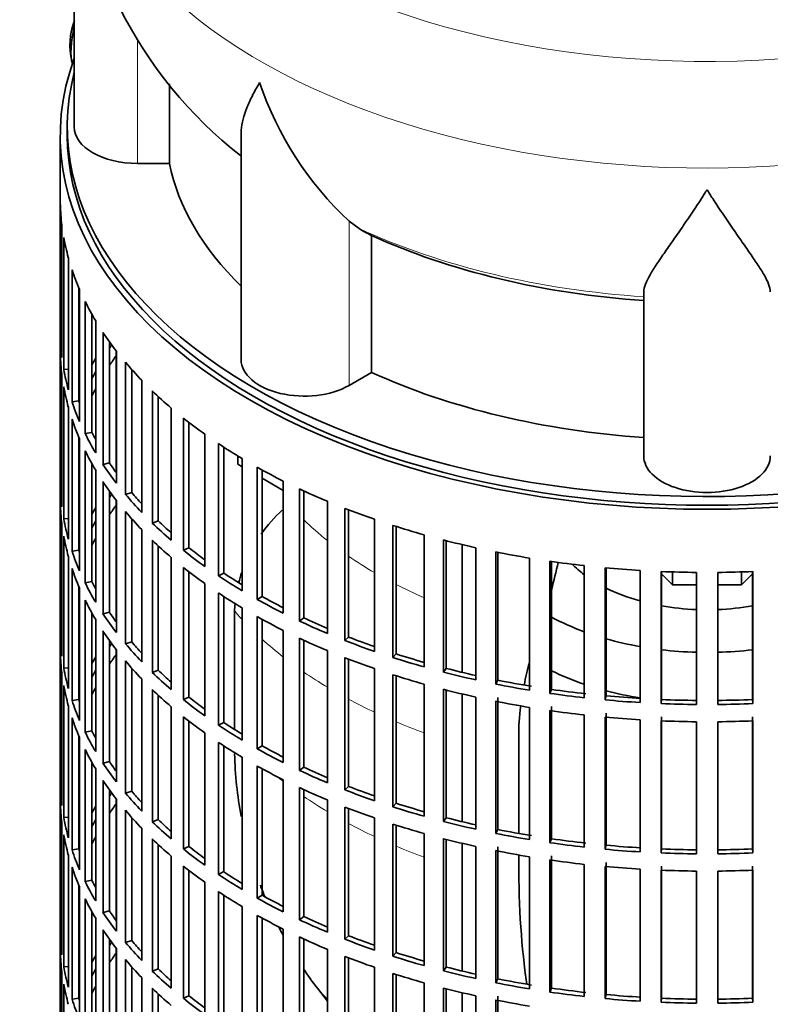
# Model space of a CAD drawing. Header units: millimetres. Extents: x 166 to 762, y -2186 to 1780.
# Tile 3 of 19: x 567 to 673, y -2076 to -1936. Entities that reach past the tile are written whole.
import ezdxf

# ---------------------------------------------------------------- set-up
doc = ezdxf.new("R2010")
doc.units = ezdxf.units.MM
for name, color, linetype in [('M5X8_UNI7687', 7, 'Continuous'), ('VSI134_DIFFUSORE', 7, 'Continuous'), ('VSI134_FILTRO_A', 7, 'Continuous'), ('VSI134_GIUNTO_8×', 7, 'Continuous'), ('VSI134_SUPPORTO_', 7, 'Continuous')]:
    doc.layers.add(name, color=color, linetype=linetype)

# ---------------------------------------------------------------- blocks, each defined once
blk = doc.blocks.new('SE4')
at = {"layer": 'M5X8_UNI7687', "color": 7, "linetype": 'Continuous', "lineweight": 35}
blk.add_arc((583.71, -1939.17), 10, 159.6255, 193.1681, dxfattribs=at)
blk.add_ellipse((575.53, -1937.45), major_axis=(1.01, 4.83), ratio=0.279258, start_param=1.436063, end_param=2.733198, dxfattribs=at)
at = {"layer": 'VSI134_DIFFUSORE', "color": 7, "linetype": 'Continuous', "lineweight": 35}
for p, q in [((574.33, -1907.75), (574.33, -1950.8)), ((587.86, -1956), (587.86, -1944.69)), ((598.06, -1951.74), (598.06, -1983.87)), ((583.33, -1956), (587.86, -1956)), ((614.84, -1965.25), (613.42, -1964.2)), ((616.62, -1985.7), (616.62, -1966.22)), ((655.33, -1997.57), (655.33, -1974.22)), ((613.42, -1987.55), (616.62, -1985.7))]:
    blk.add_line(p, q, dxfattribs=at)
at = {"layer": 'VSI134_DIFFUSORE', "color": 4, "linetype": 'Continuous', "lineweight": 9}
for p, q in [((583.33, -1956), (583.33, -1938.28)), ((613.42, -1987.55), (613.42, -1964.2))]:
    blk.add_line(p, q, dxfattribs=at)
at = {"layer": 'VSI134_DIFFUSORE', "color": 7, "linetype": 'Continuous', "lineweight": 35}
for centre, radius, start, end in [((635.48, -1906.68), 61.07, 181.0073, 232.1188), ((645.92, -1929.24), 47.73, 198.6373, 227.0857), ((622.75, -1952.86), 14.7, 237.4509, 245.3566)]:
    blk.add_arc(centre, radius, start, end, dxfattribs=at)
at = {"layer": 'VSI134_DIFFUSORE', "color": 4, "linetype": 'Continuous', "lineweight": 9}
for centre, major_axis, start_param, end_param in [((664.33, -1892.03), (85.67, 0), 2.812719, 6.283185), ((664.33, -1904.79), (-89.83, 0), 0, 3.208711), ((664.33, -1929.33), (-79.5, 0), 0.898849, 1.457346)]:
    blk.add_ellipse(centre, major_axis=major_axis, ratio=0.57735, start_param=start_param, end_param=end_param, dxfattribs=at)
at = {"layer": 'VSI134_DIFFUSORE', "color": 7, "linetype": 'Continuous', "lineweight": 35}
for centre, major_axis, start_param, end_param in [((583.33, -1950.8), (9, 0), 3.141593, 4.712389), ((664.33, -1950.8), (-77, 0), 0.117151, 0.534109), ((664.33, -1931.33), (-77, 0), 0.902549, 1.453645), ((607.06, -1983.87), (9, 0), 3.141593, 5.497787), ((664.33, -1950.8), (-77, 0), 0.902549, 1.453645), ((664.33, -1997.57), (-9, 0), 0, 3.141593)]:
    blk.add_ellipse(centre, major_axis=major_axis, ratio=0.57735, start_param=start_param, end_param=end_param, dxfattribs=at)
for points, knots in [([(598.06, -1951.75), (598.06, -1951.58), (598.06, -1951.42), (598.15, -1950.23), (598.43, -1949.18), (599.1, -1947.51), (599.37, -1946.93), (599.82, -1946.04), (599.98, -1945.74), (600.24, -1945.28), (600.37, -1945.05), (600.51, -1944.81), (600.6, -1944.66), (600.65, -1944.57), (600.69, -1944.5)], [0.4586292, 0.4586292, 0.4586292, 0.4586292, 0.5, 0.5, 0.75, 0.75, 0.875, 0.875, 0.9375, 0.9375, 0.96875, 0.984375, 0.984375, 1, 1, 1, 1]), ([(664.33, -1959.72), (664.2, -1959.93), (664.07, -1960.14), (663.8, -1960.56), (663.67, -1960.77), (663.27, -1961.38), (663.01, -1961.79), (662.22, -1962.98), (661.7, -1963.75), (660.69, -1965.22), (660.19, -1965.94), (659.25, -1967.29), (658.8, -1967.93), (657.95, -1969.15), (657.55, -1969.73), (657.01, -1970.55), (656.84, -1970.82), (656.52, -1971.33), (656.37, -1971.58), (655.96, -1972.3), (655.73, -1972.74), (655.42, -1973.54), (655.33, -1973.9), (655.33, -1974.22)], [0, 0, 0, 0, 0.03125, 0.03125, 0.0625, 0.0625, 0.125, 0.125, 0.25, 0.25, 0.375, 0.375, 0.5, 0.5, 0.625, 0.625, 0.6875, 0.6875, 0.75, 0.75, 0.875, 0.875, 1, 1, 1, 1]), ([(673.33, -1974.22), (673.33, -1973.9), (673.24, -1973.54), (672.93, -1972.74), (672.71, -1972.3), (672.3, -1971.59), (672.15, -1971.33), (671.82, -1970.82), (671.65, -1970.55), (671.11, -1969.73), (670.72, -1969.16), (669.87, -1967.93), (669.42, -1967.29), (668.47, -1965.94), (667.98, -1965.23), (666.96, -1963.75), (666.45, -1962.98), (665.66, -1961.79), (665.4, -1961.39), (665, -1960.77), (664.86, -1960.56), (664.6, -1960.14), (664.46, -1959.93), (664.33, -1959.72)], [0, 0, 0, 0, 0.125, 0.125, 0.25, 0.25, 0.3125, 0.3125, 0.375, 0.375, 0.5, 0.5, 0.625, 0.625, 0.75, 0.75, 0.875, 0.875, 0.9375, 0.9375, 0.96875, 0.96875, 1, 1, 1, 1])]:
    blk.add_open_spline(points, degree=3, knots=knots, dxfattribs=at)
at = {"layer": 'VSI134_FILTRO_A', "color": 7, "linetype": 'Continuous', "lineweight": 35}
for p, q in [((572.33, -1952.03), (572.33, -2116.14)), ((572.34, -1961.88), (572.34, -1980.66)), ((572.56, -1964.77), (572.56, -1983.55)), ((572.83, -1966.51), (572.83, -1985.29)), ((573.48, -1969.37), (573.48, -1988.15)), ((574, -1971.09), (574, -1989.87)), ((574.98, -1973.67), (574.98, -1989.75)), ((575.09, -1973.91), (575.09, -1992.69)), ((575.87, -1975.6), (575.87, -1994.38)), ((576.82, -1977.41), (576.82, -1994.21)), ((577.37, -1978.35), (577.37, -1997.13)), ((578.41, -1980), (578.41, -1998.78)), ((572.56, -1980.66), (572.34, -1980.66)), ((579.33, -1981.34), (579.33, -1998.55)), ((572.34, -1983.11), (572.34, -2001.89)), ((580.32, -1982.66), (580.32, -2001.44)), ((581.6, -1984.25), (581.6, -2003.03)), ((572.56, -1986), (572.56, -2004.78)), ((573.48, -1985.24), (572.83, -1985.29)), ((582.49, -1985.27), (582.49, -2002.76)), ((583.91, -1986.81), (583.91, -2005.59)), ((572.83, -1987.74), (572.83, -2006.52)), ((585.43, -1988.32), (585.43, -2007.1)), ((574.98, -1989.75), (574, -1989.87)), ((586.27, -1989.12), (586.27, -2006.79)), ((573.48, -1990.6), (573.48, -2009.38)), ((588.11, -1990.76), (588.11, -2009.54)), ((574, -1992.32), (574, -2011.1)), ((589.85, -1992.19), (589.85, -2010.97)), ((590.64, -1992.81), (590.64, -2010.62)), ((576.82, -1994.21), (575.87, -1994.38)), ((574.98, -1994.89), (574.98, -2010.98)), ((575.09, -1995.14), (575.09, -2013.92)), ((592.89, -1994.48), (592.89, -2013.26)), ((594.84, -1995.82), (594.84, -2014.6)), ((575.87, -1996.83), (575.87, -2015.61)), ((595.58, -1996.3), (595.58, -2014.21)), ((576.82, -1998.63), (576.82, -2015.43)), ((579.33, -1998.55), (578.41, -1998.78)), ((598.22, -1997.95), (598.22, -2016.73)), ((577.37, -1999.58), (577.37, -2018.36)), ((600.36, -1999.18), (600.36, -2017.96)), ((601.03, -1999.56), (601.03, -2017.54)), ((578.41, -2001.22), (578.41, -2020)), ((604.04, -2001.13), (604.04, -2019.91)), ((572.56, -2001.89), (572.34, -2001.89)), ((579.33, -2002.56), (579.33, -2019.78)), ((582.49, -2002.76), (581.6, -2003.03)), ((606.36, -2002.26), (606.36, -2021.04)), ((606.97, -2002.54), (606.97, -2020.58)), ((580.32, -2003.89), (580.32, -2022.67)), ((610.33, -2004.01), (610.33, -2022.79)), ((572.34, -2004.34), (572.34, -2023.12)), ((581.6, -2005.48), (581.6, -2024.26)), ((612.81, -2005.02), (612.81, -2023.8)), ((613.35, -2005.22), (613.35, -2023.31)), ((573.48, -2006.47), (572.83, -2006.52)), ((582.49, -2006.5), (582.49, -2023.99)), ((586.27, -2006.79), (585.43, -2007.1)), ((617.03, -2006.57), (617.03, -2025.35)), ((572.56, -2007.23), (572.56, -2026.01)), ((583.91, -2008.04), (583.91, -2026.82)), ((619.65, -2007.44), (619.65, -2026.22)), ((620.11, -2007.59), (620.11, -2025.71)), ((572.83, -2008.97), (572.83, -2027.75)), ((585.43, -2009.55), (585.43, -2028.33)), ((624.08, -2008.77), (624.08, -2027.55)), ((626.83, -2009.51), (626.83, -2028.29)), ((627.21, -2009.61), (627.21, -2027.76)), ((574.98, -2010.98), (574, -2011.1)), ((586.27, -2010.35), (586.27, -2028.02)), ((590.64, -2010.62), (589.85, -2010.97)), ((631.45, -2010.62), (631.45, -2029.4)), ((634.29, -2011.22), (634.29, -2029.99)), ((573.48, -2011.83), (573.48, -2030.61)), ((588.11, -2011.99), (588.11, -2030.76)), ((634.59, -2011.27), (634.59, -2029.44)), ((639.06, -2012.08), (639.06, -2030.86)), ((641.99, -2012.54), (641.99, -2031.32)), ((642.2, -2012.57), (642.2, -2030.75)), ((574, -2013.55), (574, -2032.33)), ((589.85, -2013.42), (589.85, -2032.2)), ((590.64, -2014.04), (590.64, -2031.84)), ((646.87, -2013.16), (646.87, -2031.94)), ((649.85, -2013.46), (649.85, -2032.24)), ((649.98, -2013.48), (649.98, -2031.67)), ((654.81, -2013.84), (654.81, -2032.62)), ((657.82, -2013.99), (657.82, -2032.77)), ((657.87, -2014), (657.87, -2032.2)), ((670.8, -2014), (670.8, -2032.2)), ((670.84, -2013.99), (670.84, -2032.77)), ((576.82, -2015.43), (575.87, -2015.61)), ((595.58, -2014.21), (594.84, -2014.6)), ((662.82, -2014.12), (662.82, -2032.9)), ((665.85, -2014.12), (665.85, -2032.9)), ((574.98, -2016.12), (574.98, -2032.21)), ((575.09, -2016.37), (575.09, -2035.15)), ((592.89, -2015.71), (592.89, -2034.49)), ((575.87, -2018.06), (575.87, -2036.84)), ((594.84, -2017.05), (594.84, -2035.83)), ((595.58, -2017.53), (595.58, -2035.44)), ((601.03, -2017.54), (600.36, -2017.96)), ((598.22, -2019.17), (598.22, -2037.95)), ((576.82, -2019.86), (576.82, -2036.66)), ((577.37, -2020.81), (577.37, -2039.59)), ((579.33, -2019.78), (578.41, -2020)), ((600.36, -2020.41), (600.36, -2039.19)), ((601.03, -2020.78), (601.03, -2038.76)), ((606.97, -2020.58), (606.36, -2021.04)), ((578.41, -2022.45), (578.41, -2041.23)), ((604.04, -2022.36), (604.04, -2041.14)), ((572.56, -2023.12), (572.34, -2023.12)), ((579.33, -2023.79), (579.33, -2041.01)), ((606.36, -2023.48), (606.36, -2042.26)), ((606.97, -2023.77), (606.97, -2041.81)), ((613.35, -2023.31), (612.81, -2023.8)), ((580.32, -2025.12), (580.32, -2043.9)), ((582.49, -2023.99), (581.6, -2024.26)), ((610.33, -2025.24), (610.33, -2044.02)), ((572.34, -2025.57), (572.34, -2044.35)), ((612.81, -2026.24), (612.81, -2045.02)), ((613.35, -2026.45), (613.35, -2044.54)), ((620.11, -2025.71), (619.65, -2026.22)), ((573.48, -2027.7), (572.83, -2027.75)), ((581.6, -2026.7), (581.6, -2045.48)), ((582.49, -2027.73), (582.49, -2045.22)), ((586.27, -2028.02), (585.43, -2028.33)), ((617.03, -2027.8), (617.03, -2046.58)), ((627.21, -2027.76), (626.83, -2028.29)), ((572.56, -2028.45), (572.56, -2047.23)), ((583.91, -2029.27), (583.91, -2048.04)), ((619.65, -2028.67), (619.65, -2047.45)), ((620.11, -2028.82), (620.11, -2046.94)), ((634.59, -2029.44), (634.29, -2029.99)), ((572.83, -2030.2), (572.83, -2048.98)), ((585.43, -2030.78), (585.43, -2049.56)), ((624.08, -2030), (624.08, -2048.78)), ((626.83, -2030.74), (626.83, -2049.52)), ((627.21, -2030.84), (627.21, -2048.99)), ((642.2, -2030.75), (641.99, -2031.32)), ((574.98, -2032.21), (574, -2032.33)), ((586.27, -2031.58), (586.27, -2049.25)), ((590.64, -2031.84), (589.85, -2032.2)), ((631.45, -2031.85), (631.45, -2050.63)), ((634.59, -2031.89), (634.59, -2050.67)), ((649.98, -2031.67), (649.85, -2032.24)), ((657.87, -2032.2), (657.82, -2032.77)), ((670.8, -2032.2), (670.84, -2032.77)), ((573.48, -2033.06), (573.48, -2051.84)), ((588.11, -2033.21), (588.11, -2051.99)), ((634.29, -2032.44), (634.29, -2051.22)), ((639.06, -2033.31), (639.06, -2052.09)), ((642.2, -2033.2), (642.2, -2051.98)), ((574, -2034.78), (574, -2053.56)), ((589.85, -2034.65), (589.85, -2053.43)), ((641.99, -2033.76), (641.99, -2052.54)), ((646.87, -2034.39), (646.87, -2053.17)), ((649.85, -2034.69), (649.85, -2053.47)), ((649.98, -2034.12), (649.98, -2052.9)), ((657.87, -2034.65), (657.87, -2053.42)), ((670.8, -2034.65), (670.8, -2053.42)), ((590.64, -2035.27), (590.64, -2053.07)), ((595.58, -2035.44), (594.84, -2035.83)), ((654.81, -2035.07), (654.81, -2053.85)), ((657.82, -2035.22), (657.82, -2054)), ((662.82, -2035.35), (662.82, -2054.13)), ((665.85, -2035.35), (665.85, -2054.13)), ((670.84, -2035.22), (670.84, -2054)), ((574.98, -2037.35), (574.98, -2053.43)), ((575.09, -2037.6), (575.09, -2056.38)), ((576.82, -2036.66), (575.87, -2036.84)), ((592.89, -2036.94), (592.89, -2055.72)), ((594.84, -2038.28), (594.84, -2057.05)), ((595.58, -2038.76), (595.58, -2056.66)), ((601.03, -2038.76), (600.36, -2039.19)), ((575.87, -2039.29), (575.87, -2058.07)), ((598.22, -2040.4), (598.22, -2059.18)), ((576.82, -2041.09), (576.82, -2057.89)), ((577.37, -2042.04), (577.37, -2060.82)), ((579.33, -2041.01), (578.41, -2041.23)), ((600.36, -2041.64), (600.36, -2060.42)), ((601.03, -2042.01), (601.03, -2059.99)), ((606.97, -2041.81), (606.36, -2042.26)), ((572.56, -2044.34), (572.34, -2044.35)), ((578.41, -2043.68), (578.41, -2062.46)), ((604.04, -2043.59), (604.04, -2062.37)), ((606.36, -2044.71), (606.36, -2063.49)), ((613.35, -2044.54), (612.81, -2045.02)), ((579.33, -2045.02), (579.33, -2062.24)), ((582.49, -2045.22), (581.6, -2045.48)), ((606.97, -2045), (606.97, -2063.03)), ((572.34, -2046.8), (572.34, -2065.58)), ((580.32, -2046.35), (580.32, -2065.13)), ((610.33, -2046.47), (610.33, -2065.25)), ((612.81, -2047.47), (612.81, -2066.25)), ((620.11, -2046.94), (619.65, -2047.45)), ((573.48, -2048.93), (572.83, -2048.98)), ((581.6, -2047.93), (581.6, -2066.71)), ((582.49, -2048.96), (582.49, -2066.45)), ((613.35, -2047.68), (613.35, -2065.77)), ((617.03, -2049.02), (617.03, -2067.8)), ((627.21, -2048.99), (626.83, -2049.52)), ((572.56, -2049.68), (572.56, -2068.46)), ((586.27, -2049.25), (585.43, -2049.56)), ((619.65, -2049.9), (619.65, -2068.68)), ((620.11, -2050.05), (620.11, -2068.17)), ((572.83, -2051.43), (572.83, -2070.2)), ((583.91, -2050.49), (583.91, -2069.27)), ((624.08, -2051.23), (624.08, -2070.01)), ((634.59, -2050.67), (634.29, -2051.22)), ((585.43, -2052.01), (585.43, -2070.79)), ((586.27, -2052.8), (586.27, -2070.48)), ((590.64, -2053.07), (589.85, -2053.43)), ((626.83, -2051.97), (626.83, -2070.75)), ((627.21, -2052.07), (627.21, -2070.22)), ((631.45, -2053.08), (631.45, -2071.85)), ((634.59, -2053.12), (634.59, -2071.9)), ((642.2, -2051.98), (641.99, -2052.54)), ((649.98, -2052.9), (649.85, -2053.47)), ((573.48, -2054.29), (573.48, -2073.07)), ((574.98, -2053.43), (574, -2053.56)), ((588.11, -2054.44), (588.11, -2073.22)), ((634.29, -2053.67), (634.29, -2072.45)), ((639.06, -2054.54), (639.06, -2073.32)), ((642.2, -2054.43), (642.2, -2073.21)), ((657.87, -2053.42), (657.82, -2054)), ((670.8, -2053.42), (670.84, -2054)), ((574, -2056.01), (574, -2074.79)), ((589.85, -2055.87), (589.85, -2074.65)), ((641.99, -2054.99), (641.99, -2073.77)), ((646.87, -2055.62), (646.87, -2074.4)), ((649.85, -2055.92), (649.85, -2074.7)), ((649.98, -2055.35), (649.98, -2074.13)), ((657.87, -2055.87), (657.87, -2074.65)), ((670.8, -2055.87), (670.8, -2074.65)), ((590.64, -2056.5), (590.64, -2074.3)), ((595.58, -2056.66), (594.84, -2057.05)), ((654.81, -2056.3), (654.81, -2075.08)), ((657.82, -2056.45), (657.82, -2075.23)), ((662.82, -2056.58), (662.82, -2075.36)), ((665.85, -2056.58), (665.85, -2075.36)), ((670.84, -2056.45), (670.84, -2075.23)), ((574.98, -2058.58), (574.98, -2074.66)), ((575.09, -2058.83), (575.09, -2077.61)), ((576.82, -2057.89), (575.87, -2058.07)), ((592.89, -2058.17), (592.89, -2076.94)), ((594.84, -2059.5), (594.84, -2078.28)), ((595.58, -2059.99), (595.58, -2077.89)), ((601.03, -2059.99), (600.36, -2060.42)), ((575.87, -2060.52), (575.87, -2079.3)), ((598.22, -2061.63), (598.22, -2080.41)), ((576.82, -2062.32), (576.82, -2079.12)), ((579.33, -2062.24), (578.41, -2062.46)), ((600.36, -2062.87), (600.36, -2081.65)), ((606.97, -2063.03), (606.36, -2063.49)), ((577.37, -2063.27), (577.37, -2082.05)), ((601.03, -2063.24), (601.03, -2081.22)), ((572.56, -2065.57), (572.34, -2065.58)), ((578.41, -2064.91), (578.41, -2083.69)), ((604.04, -2064.82), (604.04, -2083.6)), ((613.35, -2065.77), (612.81, -2066.25)), ((579.33, -2066.25), (579.33, -2083.47)), ((582.49, -2066.45), (581.6, -2066.71)), ((606.36, -2065.94), (606.36, -2084.72)), ((606.97, -2066.23), (606.97, -2084.26)), ((572.34, -2068.03), (572.34, -2086.81)), ((580.32, -2067.58), (580.32, -2086.36)), ((610.33, -2067.7), (610.33, -2086.48)), ((620.11, -2068.17), (619.65, -2068.68)), ((581.6, -2069.16), (581.6, -2087.94)), ((612.81, -2068.7), (612.81, -2087.48)), ((613.35, -2068.91), (613.35, -2086.99)), ((572.56, -2070.91), (572.56, -2089.69)), ((573.48, -2070.16), (572.83, -2070.2)), ((582.49, -2070.19), (582.49, -2087.68)), ((586.27, -2070.48), (585.43, -2070.79)), ((617.03, -2070.25), (617.03, -2089.03)), ((619.65, -2071.13), (619.65, -2089.91)), ((620.11, -2071.27), (620.11, -2089.39)), ((627.21, -2070.22), (626.83, -2070.75)), ((572.83, -2072.65), (572.83, -2091.43)), ((583.91, -2071.72), (583.91, -2090.5)), ((624.08, -2072.46), (624.08, -2091.24)), ((634.59, -2071.9), (634.29, -2072.45)), ((585.43, -2073.24), (585.43, -2092.02)), ((586.27, -2074.03), (586.27, -2091.71)), ((626.83, -2073.2), (626.83, -2091.98)), ((627.21, -2073.3), (627.21, -2091.45)), ((642.2, -2073.21), (641.99, -2073.77)), ((649.98, -2074.13), (649.85, -2074.7)), ((574.98, -2074.66), (574, -2074.79)), ((590.64, -2074.3), (589.85, -2074.65)), ((631.45, -2074.3), (631.45, -2093.08)), ((634.29, -2074.9), (634.29, -2093.68)), ((634.59, -2074.35), (634.59, -2093.13)), ((657.87, -2074.65), (657.82, -2075.23)), ((670.8, -2074.65), (670.84, -2075.23))]:
    blk.add_line(p, q, dxfattribs=at)
for centre, major_axis, start_param, end_param in [((664.33, -1952.03), (-92, 0), -0.208894, 3.350487), ((664.33, -1952.03), (-91, 0), 0, 3.141593), ((664.33, -1961.01), (-92, 0), 0.016456, 0.07081), ((664.33, -1961.01), (-92, 0), 0.103722, 0.158077), ((664.33, -1961.01), (-92, 0), 0.190989, 0.245343), ((664.33, -1961.01), (-92, 0), 0.278255, 0.33261), ((664.33, -1961.01), (-92, 0), 0.365522, 0.419876), ((664.33, -1979.79), (-92, 0), 0.016456, 0.07081), ((664.33, -2001.02), (-91, 0), -0.374965, -0.365223), ((664.33, -1982.24), (-92, 0), 0.016456, 0.07081), ((664.33, -2003.47), (-91, 0), -0.394539, -0.365223), ((664.33, -2001.02), (-92, 0), -0.33261, -0.313806), ((664.33, -1961.01), (-92, 0), 0.452788, 0.507143), ((664.33, -1979.79), (-92, 0), 0.103722, 0.158077), ((664.33, -2001.02), (-91, 0), -0.299174, -0.277957), ((664.33, -1982.24), (-92, 0), 0.103722, 0.158077), ((664.33, -2001.02), (-92, 0), -0.245343, -0.240575), ((664.33, -2003.47), (-91, 0), -0.299174, -0.277957), ((664.33, -1961.01), (-92, 0), 0.540055, 0.594409), ((664.33, -1979.79), (-92, 0), 0.190989, 0.245343), ((664.33, -1979.79), (-91, 0), 0.19069, 0.196715), ((664.33, -1982.24), (-92, 0), 0.190989, 0.245343), ((664.33, -1961.01), (-92, 0), 0.627321, 0.681676), ((664.33, -1979.79), (-92, 0), 0.278255, 0.33261), ((664.33, -1979.79), (-91, 0), 0.277957, 0.299174), ((664.33, -1961.01), (-92, 0), 0.714588, 0.768942), ((664.33, -1982.24), (-92, 0), 0.278255, 0.33261), ((664.33, -1979.79), (-91, 0), 0.365223, 0.394539), ((664.33, -1979.79), (-92, 0), 0.365522, 0.419876), ((664.33, -1961.01), (-92, 0), 0.801854, 0.856209), ((664.33, -1982.24), (-92, 0), 0.365522, 0.419876), ((664.33, -2001.02), (-92, 0), 0.016456, 0.07081), ((664.33, -1979.79), (-91, 0), 0.45249, 0.486998), ((664.33, -1961.01), (-92, 0), 0.889121, 0.943475), ((664.33, -2022.25), (-91, 0), -0.374965, -0.365223), ((664.33, -1979.79), (-92, 0), 0.452788, 0.507143), ((664.33, -2003.47), (-92, 0), 0.016456, 0.07081), ((664.33, -2022.25), (-92, 0), -0.33261, -0.313806), ((664.33, -2024.7), (-91, 0), -0.394539, -0.365223), ((664.33, -1982.24), (-92, 0), 0.452788, 0.507143), ((664.33, -1961.01), (-92, 0), 0.976387, 1.030742), ((664.33, -2001.02), (-92, 0), 0.103722, 0.158077), ((664.33, -2022.25), (-91, 0), -0.299174, -0.277957), ((664.33, -1979.79), (-91, 0), 0.539756, 0.577951), ((664.33, -1979.79), (-92, 0), 0.540055, 0.594409), ((664.33, -1961.01), (-92, 0), 1.063654, 1.118008), ((664.33, -2003.47), (-92, 0), 0.103722, 0.158077), ((664.33, -2022.25), (-92, 0), -0.245343, -0.240575), ((664.33, -2024.7), (-91, 0), -0.299174, -0.277957), ((664.33, -1982.24), (-92, 0), 0.540055, 0.594409), ((664.33, -1961.01), (-92, 0), 1.15092, 1.205275), ((664.33, -2001.02), (-92, 0), 0.190989, 0.245343), ((664.33, -2001.02), (-91, 0), 0.19069, 0.196715), ((664.33, -1979.79), (-92, 0), 0.627321, 0.681676), ((664.33, -1979.79), (-91, 0), 0.627022, 0.668018), ((664.33, -1961.01), (-92, 0), 1.238186, 1.292541), ((664.33, -1961.01), (-92, 0), 1.325453, 1.379807), ((664.33, -2003.47), (-92, 0), 0.190989, 0.245343), ((664.33, -1982.24), (-92, 0), 0.627321, 0.681676), ((664.33, -1961.01), (-92, 0), 1.412719, 1.467074), ((664.33, -1961.01), (-92, 0), 1.499986, 1.55434), ((664.33, -1961.01), (92, 0), 4.728845, 4.783199), ((664.33, -2001.02), (-91, 0), 0.277957, 0.299174), ((664.33, -1979.79), (-92, 0), 0.714588, 0.768942), ((664.33, -1979.79), (-91, 0), 0.714289, 0.757518), ((664.33, -2001.02), (-92, 0), 0.278255, 0.33261), ((664.33, -2003.47), (-92, 0), 0.278255, 0.33261), ((664.33, -1982.24), (-92, 0), 0.714588, 0.768942), ((664.33, -1979.79), (-92, 0), 0.801854, 0.856209), ((664.33, -1979.79), (-91, 0), 0.801555, 0.846635), ((664.33, -2001.02), (-92, 0), 0.365522, 0.419876), ((664.33, -2001.02), (-91, 0), 0.365223, 0.394539), ((664.33, -1982.24), (-92, 0), 0.801854, 0.856209), ((664.33, -1979.79), (-92, 0), 0.889121, 0.943475), ((664.33, -1979.79), (-91, 0), 0.888822, 0.935485), ((664.33, -2003.47), (-92, 0), 0.365522, 0.419876), ((664.33, -2022.25), (-92, 0), 0.016456, 0.07081), ((664.33, -1982.24), (-92, 0), 0.889121, 0.943475), ((664.33, -1979.79), (-92, 0), 0.976387, 1.030742), ((664.33, -1979.79), (-91, 0), 0.976088, 1.024141), ((664.33, -2043.48), (-91, 0), -0.374965, -0.365223), ((664.33, -2001.02), (-92, 0), 0.452788, 0.507143), ((664.33, -2001.02), (-91, 0), 0.45249, 0.486998), ((664.33, -2024.7), (-92, 0), 0.016456, 0.07081), ((664.33, -2043.48), (-92, 0), -0.33261, -0.313806), ((664.33, -2045.93), (-91, 0), -0.394539, -0.365223), ((664.33, -1982.24), (-92, 0), 0.976387, 1.030742), ((664.33, -1979.79), (-92, 0), 1.063654, 1.118008), ((664.33, -1979.79), (-91, 0), 1.063355, 1.112655), ((664.33, -2022.25), (-92, 0), 0.103722, 0.158077), ((664.33, -2043.48), (-91, 0), -0.299174, -0.277957), ((664.33, -2003.47), (-92, 0), 0.452788, 0.507143), ((664.33, -2001.02), (-91, 0), 0.539756, 0.577951), ((664.33, -1979.79), (-91, 0), 1.150621, 1.201065), ((664.33, -2001.02), (-92, 0), 0.540055, 0.594409), ((664.33, -1982.24), (-92, 0), 1.063654, 1.118008), ((664.33, -1979.79), (-92, 0), 1.15092, 1.205275), ((664.33, -1979.79), (-91, 0), 1.237888, 1.29284), ((664.33, -2024.7), (-92, 0), 0.103722, 0.158077), ((664.33, -2043.48), (-92, 0), -0.245343, -0.240575), ((664.33, -2045.93), (-91, 0), -0.299174, -0.277957), ((664.33, -2003.47), (-92, 0), 0.540055, 0.594409), ((664.33, -1982.24), (-92, 0), 1.15092, 1.205275), ((664.33, -1979.79), (-92, 0), 1.238186, 1.292541), ((664.33, -1979.79), (-91, 0), 1.325154, 1.380106), ((664.33, -2022.25), (-91, 0), 0.19069, 0.196715), ((664.33, -2001.02), (-92, 0), 0.627321, 0.681676), ((664.33, -2001.02), (-91, 0), 0.627022, 0.668018), ((664.33, -1979.79), (-92, 0), 1.325453, 1.379807), ((664.33, -1979.79), (-92, 0), 1.412719, 1.467074), ((664.33, -1979.79), (-91, 0), 1.412421, 1.467373), ((664.33, -1979.79), (-91, 0), 1.499687, 1.554639), ((664.33, -1979.79), (91, 0), 4.728546, 4.783498), ((664.33, -2022.25), (-92, 0), 0.190989, 0.245343), ((664.33, -1982.24), (-92, 0), 1.238186, 1.292541), ((664.33, -1979.79), (-92, 0), 1.499986, 1.55434), ((664.33, -1979.79), (92, 0), 4.728845, 4.783199), ((664.33, -2024.7), (-92, 0), 0.190989, 0.245343), ((664.33, -2003.47), (-92, 0), 0.627321, 0.681676), ((664.33, -1982.24), (-92, 0), 1.325453, 1.379807), ((664.33, -1982.24), (-92, 0), 1.412719, 1.467074), ((664.33, -2001.02), (-92, 0), 0.714588, 0.768942), ((664.33, -2001.02), (-91, 0), 0.714289, 0.757518), ((664.33, -1982.24), (-92, 0), 1.499986, 1.55434), ((664.33, -1982.24), (92, 0), 4.728845, 4.783199), ((664.33, -2022.25), (-92, 0), 0.278255, 0.33261), ((664.33, -2022.25), (-91, 0), 0.277957, 0.299174), ((664.33, -2003.47), (-92, 0), 0.714588, 0.768942), ((664.33, -2001.02), (-92, 0), 0.801854, 0.856209), ((664.33, -2001.02), (-91, 0), 0.801555, 0.846635), ((664.33, -2024.7), (-92, 0), 0.278255, 0.33261), ((664.33, -2022.25), (-92, 0), 0.365522, 0.419876), ((664.33, -2022.25), (-91, 0), 0.365223, 0.394539), ((664.33, -2003.47), (-92, 0), 0.801854, 0.856209), ((664.33, -2001.02), (-91, 0), 0.888822, 0.935485), ((664.33, -2001.02), (-92, 0), 0.889121, 0.943475), ((664.33, -2043.48), (-92, 0), 0.016456, 0.07081), ((664.33, -2024.7), (-92, 0), 0.365522, 0.419876), ((664.33, -2003.47), (-92, 0), 0.889121, 0.943475), ((664.33, -2001.02), (-91, 0), 0.976088, 1.024141), ((664.33, -2064.71), (-91, 0), -0.374965, -0.365223), ((664.33, -2022.25), (-92, 0), 0.452788, 0.507143), ((664.33, -2022.25), (-91, 0), 0.45249, 0.486998), ((664.33, -2001.02), (-92, 0), 0.976387, 1.030742), ((664.33, -2045.93), (-92, 0), 0.016456, 0.07081), ((664.33, -2064.71), (-92, 0), -0.33261, -0.313806), ((664.33, -2067.15), (-91, 0), -0.394539, -0.365223), ((664.33, -2003.47), (-92, 0), 0.976387, 1.030742), ((664.33, -2001.02), (-92, 0), 1.063654, 1.118008), ((664.33, -2001.02), (-91, 0), 1.063355, 1.112655), ((664.33, -2043.48), (-92, 0), 0.103722, 0.158077), ((664.33, -2024.7), (-92, 0), 0.452788, 0.507143), ((664.33, -2001.02), (-91, 0), 1.150621, 1.201065), ((664.33, -2064.71), (-91, 0), -0.299174, -0.277957), ((664.33, -2022.25), (-92, 0), 0.540055, 0.594409), ((664.33, -2022.25), (-91, 0), 0.539756, 0.577951), ((664.33, -2003.47), (-92, 0), 1.063654, 1.118008), ((664.33, -2001.02), (-92, 0), 1.15092, 1.205275), ((664.33, -2045.93), (-92, 0), 0.103722, 0.158077), ((664.33, -2064.71), (-92, 0), -0.245343, -0.240575), ((664.33, -2067.15), (-91, 0), -0.299174, -0.277957), ((664.33, -2001.02), (-92, 0), 1.238186, 1.292541), ((664.33, -2001.02), (-91, 0), 1.237888, 1.29284), ((664.33, -2024.7), (-92, 0), 0.540055, 0.594409), ((664.33, -2022.25), (-91, 0), 0.627022, 0.668018), ((664.33, -2003.47), (-92, 0), 1.15092, 1.205275), ((664.33, -2001.02), (-92, 0), 1.325453, 1.379807), ((664.33, -2001.02), (-91, 0), 1.325154, 1.380106), ((664.33, -2001.02), (-91, 0), 1.412421, 1.467373), ((664.33, -2043.48), (-92, 0), 0.190989, 0.245343), ((664.33, -2043.48), (-91, 0), 0.19069, 0.196715), ((664.33, -2022.25), (-92, 0), 0.627321, 0.681676), ((664.33, -2003.47), (-92, 0), 1.238186, 1.292541), ((664.33, -2001.02), (-92, 0), 1.412719, 1.467074), ((664.33, -2001.02), (-92, 0), 1.499986, 1.55434), ((664.33, -2001.02), (-91, 0), 1.499687, 1.554639), ((664.33, -2001.02), (91, 0), 4.728546, 4.783498), ((664.33, -2001.02), (92, 0), 4.728845, 4.783199), ((664.33, -2045.93), (-92, 0), 0.190989, 0.245343), ((664.33, -2024.7), (-92, 0), 0.627321, 0.681676), ((664.33, -2003.47), (-92, 0), 1.325453, 1.379807), ((664.33, -2003.47), (-92, 0), 1.412719, 1.467074), ((664.33, -2022.25), (-92, 0), 0.714588, 0.768942), ((664.33, -2022.25), (-91, 0), 0.714289, 0.757518), ((664.33, -2003.47), (-92, 0), 1.499986, 1.55434), ((664.33, -2003.47), (92, 0), 4.728845, 4.783199), ((664.33, -2043.48), (-92, 0), 0.278255, 0.33261), ((664.33, -2043.48), (-91, 0), 0.277957, 0.299174), ((664.33, -2024.7), (-92, 0), 0.714588, 0.768942), ((664.33, -2022.25), (-91, 0), 0.801555, 0.846635), ((664.33, -2045.93), (-92, 0), 0.278255, 0.33261), ((664.33, -2022.25), (-92, 0), 0.801854, 0.856209), ((664.33, -2043.48), (-92, 0), 0.365522, 0.419876), ((664.33, -2043.48), (-91, 0), 0.365223, 0.394539), ((664.33, -2024.7), (-92, 0), 0.801854, 0.856209), ((664.33, -2022.25), (-91, 0), 0.888822, 0.935485), ((664.33, -2022.25), (-92, 0), 0.889121, 0.943475), ((664.33, -2064.71), (-92, 0), 0.016456, 0.07081), ((664.33, -2045.93), (-92, 0), 0.365522, 0.419876), ((664.33, -2022.25), (-91, 0), 0.976088, 1.024141), ((664.33, -2085.93), (-91, 0), -0.374965, -0.365223), ((664.33, -2043.48), (-92, 0), 0.452788, 0.507143), ((664.33, -2043.48), (-91, 0), 0.45249, 0.486998), ((664.33, -2024.7), (-92, 0), 0.889121, 0.943475), ((664.33, -2022.25), (-92, 0), 0.976387, 1.030742), ((664.33, -2067.15), (-92, 0), 0.016456, 0.07081), ((664.33, -2085.93), (-92, 0), -0.33261, -0.313806), ((664.33, -2088.38), (-91, 0), -0.394539, -0.365223), ((664.33, -2022.25), (-91, 0), 1.063355, 1.112655), ((664.33, -2045.93), (-92, 0), 0.452788, 0.507143), ((664.33, -2024.7), (-92, 0), 0.976387, 1.030742), ((664.33, -2022.25), (-92, 0), 1.063654, 1.118008), ((664.33, -2064.71), (-92, 0), 0.103722, 0.158077), ((664.33, -2085.93), (-91, 0), -0.299174, -0.277957), ((664.33, -2043.48), (-92, 0), 0.540055, 0.594409), ((664.33, -2043.48), (-91, 0), 0.539756, 0.577951), ((664.33, -2024.7), (-92, 0), 1.063654, 1.118008), ((664.33, -2022.25), (-92, 0), 1.15092, 1.205275), ((664.33, -2022.25), (-91, 0), 1.150621, 1.201065), ((664.33, -2067.15), (-92, 0), 0.103722, 0.158077), ((664.33, -2022.25), (-92, 0), 1.238186, 1.292541), ((664.33, -2022.25), (-91, 0), 1.237888, 1.29284), ((664.33, -2085.93), (-92, 0), -0.245343, -0.240575), ((664.33, -2088.38), (-91, 0), -0.299174, -0.277957), ((664.33, -2045.93), (-92, 0), 0.540055, 0.594409), ((664.33, -2024.7), (-92, 0), 1.15092, 1.205275), ((664.33, -2022.25), (-92, 0), 1.325453, 1.379807), ((664.33, -2022.25), (-91, 0), 1.325154, 1.380106), ((664.33, -2022.25), (-91, 0), 1.412421, 1.467373), ((664.33, -2064.71), (-92, 0), 0.190989, 0.245343), ((664.33, -2064.71), (-91, 0), 0.19069, 0.196715), ((664.33, -2043.48), (-92, 0), 0.627321, 0.681676), ((664.33, -2043.48), (-91, 0), 0.627022, 0.668018), ((664.33, -2024.7), (-92, 0), 1.238186, 1.292541), ((664.33, -2022.25), (-92, 0), 1.412719, 1.467074), ((664.33, -2022.25), (-92, 0), 1.499986, 1.55434), ((664.33, -2022.25), (-91, 0), 1.499687, 1.554639), ((664.33, -2022.25), (91, 0), 4.728546, 4.783498), ((664.33, -2022.25), (92, 0), 4.728845, 4.783199)]:
    blk.add_ellipse(centre, major_axis=major_axis, ratio=0.57735, start_param=start_param, end_param=end_param, dxfattribs=at)
at = {"layer": 'VSI134_GIUNTO_8×', "color": 7, "linetype": 'Continuous', "lineweight": 35}
for centre, major_axis, start_param, end_param in [((664.33, -2006.73), (-22, 0), 0.512266, 0.653708), ((664.33, -2006.73), (-22, 0), 0.860097, 1.12301), ((664.33, -2006.73), (-22, 0), 1.272507, 1.501929), ((664.33, -2006.73), (-22, 0), 1.639664, 1.869086), ((664.33, -2006.73), (-32.5, 0), 0.821803, 1.003487), ((664.33, -2006.73), (-32.5, 0), 1.113415, 1.273341), ((664.33, -2006.73), (-32.5, 0), 1.370522, 1.524199), ((664.33, -2006.73), (-32.5, 0), 1.617394, 1.771071), ((664.33, -2012.83), (-34.5, 0), 0.874436, 1.040008), ((664.33, -2012.83), (-34.5, 0), 1.141754, 1.291065)]:
    blk.add_ellipse(centre, major_axis=major_axis, ratio=0.57735, start_param=start_param, end_param=end_param, dxfattribs=at)
at = {"layer": 'VSI134_SUPPORTO_', "color": 7, "linetype": 'Continuous', "lineweight": 35}
for p, q in [((573.33, -1950.8), (573.33, -1952.03)), ((580.26, -1999.9), (580.26, -1982.58)), ((597.58, -1998.73), (597.58, -1997.56)), ((598.22, -1999.1), (597.58, -1998.73)), ((604.04, -2002.46), (601.03, -2000.73)), ((580.26, -2021.12), (580.26, -2003.81)), ((629.51, -2028.33), (629.51, -2010.17)), ((659.42, -2015.87), (659.42, -2014.05)), ((669.24, -2015.87), (669.24, -2014.05)), ((659.42, -2015.87), (657.87, -2014.31)), ((670.8, -2014.31), (669.24, -2015.87)), ((662.82, -2015.87), (659.42, -2015.87)), ((669.24, -2015.87), (665.85, -2015.87)), ((597.11, -2019.59), (597.11, -2036.43)), ((580.26, -2042.35), (580.26, -2025.04)), ((629.51, -2049.56), (629.51, -2031.4)), ((637.54, -2051.23), (637.54, -2037.36)), ((580.26, -2063.58), (580.26, -2046.27)), ((629.51, -2070.79), (629.51, -2052.63)), ((637.54, -2055.41), (637.54, -2054.28)), ((580.26, -2084.81), (580.26, -2067.5)), ((608.9, -2073.24), (610.33, -2075.08)), ((629.51, -2092.02), (629.51, -2073.86))]:
    blk.add_line(p, q, dxfattribs=at)
for centre, radius, start, end in [((617.98, -2020.72), 20.9, 132.2885, 144.8366), ((617.98, -2020.72), 20.9, 161.6046, 165.7625), ((617.98, -2020.72), 20.9, 174.1802, 176.902), ((654.66, -2038.32), 57.56, 181.5895, 190.4957), ((654.66, -2038.32), 57.56, 200.6285, 202.5098), ((654.66, -2038.32), 57.56, 207.1254, 208.3301), ((654.66, -2038.32), 57.56, 213.939, 217.3447)]:
    blk.add_arc(centre, radius, start, end, dxfattribs=at)
for centre, major_axis, ratio, start_param, end_param in [((664.33, -1950.8), (91, 0), 0.57735, 2.993207, 6.283185), ((632.19, -2011.57), (8.14, 34.04), 0.31246, 4.639612, 4.753819), ((643.28, -2029.36), (3.49, 14.59), 0.31246, 1.479895, 1.698732), ((643.28, -2029.36), (3.49, 14.59), 0.31246, -4.378668, -4.059125), ((671.99, -2007.4), (-20.93, -87.53), 0.31246, -0.917533, -0.65805)]:
    blk.add_ellipse(centre, major_axis=major_axis, ratio=ratio, start_param=start_param, end_param=end_param, dxfattribs=at)
at = {"layer": 'VSI134_SUPPORTO_', "color": 4, "linetype": 'Continuous', "lineweight": 9}
for centre, major_axis, start_param, end_param in [((664.33, -1987.09), (-66.6, 0), 0.533057, 0.625209), ((664.33, -1987.09), (-66.6, 0), 0.698932, 0.780897), ((664.33, -1987.09), (-66.6, 0), 0.844673, 0.921885), ((664.33, -2000.39), (-75, 0), 0.459415, 0.491682), ((664.33, -2000.39), (-75, 0), 0.566131, 0.63707), ((664.33, -2000.39), (-75, 0), 0.70007, 0.766956), ((664.33, -2000.39), (-75, 0), 0.823319, 0.888301), ((664.33, -2000.39), (-75, 0), 0.94022, 1.004352), ((664.33, -2018.07), (-75, 0), 0.618187, 0.63707), ((664.33, -2018.07), (-75, 0), 0.70007, 0.766956), ((664.33, -2018.07), (-75, 0), 0.823319, 0.888301), ((664.33, -2018.07), (-75, 0), 0.94022, 1.004352), ((664.33, -2056.86), (-62.27, 0), 0.473078, 0.521266)]:
    blk.add_ellipse(centre, major_axis=major_axis, ratio=0.57735, start_param=start_param, end_param=end_param, dxfattribs=at)

msp = doc.modelspace()

# ---------------------------------------------------------------- block references
msp.add_blockref('SE4', (0, 0))

doc.saveas('drawing.dxf')
